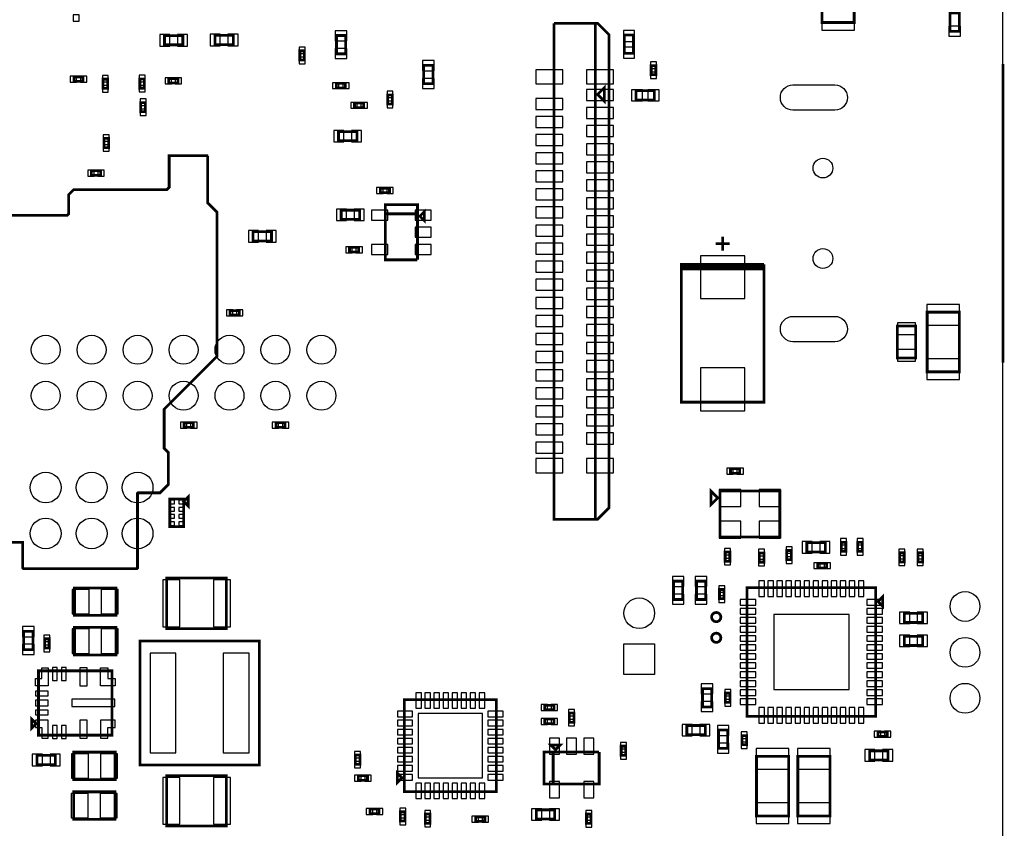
# Model space of a CAD drawing. Extents: x -287 to 3987, y -100 to 6443.
# Tile 5 of 10: x 1107 to 3249, y 1408 to 3168. Entities that reach past the tile are written whole.
import ezdxf

# ---------------------------------------------------------------- set-up
doc = ezdxf.new("R2010")
doc.units = 0
for name, color, linetype in [('BG_OUTLINE', 95, 'CONTINUOUS'), ('PG_ASSEMBLY_BOTTOM', 52, 'CONTINUOUS'), ('PIN_BOTTOM', 1, 'CONTINUOUS')]:
    doc.layers.add(name, color=color, linetype=linetype)

msp = doc.modelspace()

# ---------------------------------------------------------------- linework, layer by layer
at = {"layer": 'BG_OUTLINE'}
msp.add_lwpolyline([(-100, 100), (3246.45, 100), (3246.45, 6009.32), (-100, 6009.32)], close=True, dxfattribs=at)
at = {"layer": 'BG_OUTLINE', "const_width": 6}
msp.add_lwpolyline([(3246.45, 2421.56), (3246.45, 3071.56)], dxfattribs=at)
at = {"layer": 'PG_ASSEMBLY_BOTTOM', "const_width": 6}
for points in [[(2922.67, 3292.04), (2922.67, 3162.04), (2852.67, 3162.04), (2852.67, 3292.04), (2922.67, 3292.04)], [(3151.39, 3182.62), (3151.39, 3142.62), (3131.39, 3142.62), (3131.39, 3182.62), (3151.39, 3182.62)], [(2359.24, 2080.44), (2359.24, 3160.44), (2269.24, 3160.44)], [(2269.24, 3160.44), (2269.24, 2080.44), (2364.24, 2080.44), (2389.24, 2105.44), (2389.24, 3135.44), (2364.24, 3160.44), (2359.24, 3160.44)], [(2359.24, 3160.44), (2359.24, 2080.44)], [(1461.72, 3113.32), (1421.72, 3113.32), (1421.72, 3133.32), (1461.72, 3133.32), (1461.72, 3113.32)], [(1531.6, 3133.92), (1571.6, 3133.92), (1571.6, 3113.92), (1531.6, 3113.92), (1531.6, 3133.92)], [(1816.06, 3133.78), (1816.06, 3093.78), (1796.06, 3093.78), (1796.06, 3133.78), (1816.06, 3133.78)], [(2422.44, 3094.63), (2422.44, 3134.63), (2442.44, 3134.63), (2442.44, 3094.63), (2422.44, 3094.63)], [(1726.33, 3100.3), (1726.33, 3080.3), (1716.33, 3080.3), (1716.33, 3100.3), (1726.33, 3100.3)], [(1985.96, 3028.64), (1985.96, 3068.64), (2005.96, 3068.64), (2005.96, 3028.64), (1985.96, 3028.64)], [(2491.01, 3068.19), (2491.01, 3048.19), (2481.01, 3048.19), (2481.01, 3068.19), (2491.01, 3068.19)], [(1224.63, 3043.66), (1244.63, 3043.66), (1244.63, 3033.66), (1224.63, 3033.66), (1224.63, 3043.66)], [(1451.13, 3030.02), (1431.13, 3030.02), (1431.13, 3040.02), (1451.13, 3040.02), (1451.13, 3030.02)], [(1288.06, 3018.59), (1288.06, 3038.59), (1298.06, 3038.59), (1298.06, 3018.59), (1288.06, 3018.59)], [(1368.06, 3019.04), (1368.06, 3039.04), (1378.06, 3039.04), (1378.06, 3019.04), (1368.06, 3019.04)], [(1795.57, 3029.5), (1815.57, 3029.5), (1815.57, 3019.5), (1795.57, 3019.5), (1795.57, 3029.5)], [(2364.24, 3005.44), (2379.24, 3020.44), (2379.24, 2990.44), (2364.24, 3005.44)], [(1917.54, 3004.4), (1917.54, 2984.4), (1907.54, 2984.4), (1907.54, 3004.4), (1917.54, 3004.4)], [(2447.9, 3013.42), (2487.9, 3013.42), (2487.9, 2993.42), (2447.9, 2993.42), (2447.9, 3013.42)], [(1380.11, 2987.61), (1380.11, 2967.61), (1370.11, 2967.61), (1370.11, 2987.61), (1380.11, 2987.61)], [(1835.37, 2986.63), (1855.37, 2986.63), (1855.37, 2976.63), (1835.37, 2976.63), (1835.37, 2986.63)], [(1800.48, 2924.47), (1840.48, 2924.47), (1840.48, 2904.47), (1800.48, 2904.47), (1800.48, 2924.47)], [(1290.06, 2889.59), (1290.06, 2909.59), (1300.06, 2909.59), (1300.06, 2889.59), (1290.06, 2889.59)], [(1516, 2871), (1516, 2769), (1536, 2749), (1536, 2435), (1421, 2320), (1421, 2235), (1430, 2226), (1430, 2156), (1412, 2138), (1364, 2138), (1363, 2137), (1363, 1974), (1362, 1973), (1115, 1973), (1113, 1975), (1113, 2030), (753, 2030)], [(831, 2742), (1210, 2742), (1213, 2745), (1213, 2787), (1224, 2798), (1427, 2798), (1432, 2803), (1432, 2872), (1515, 2872), (1516, 2871)], [(1282.71, 2829.15), (1262.71, 2829.15), (1262.71, 2839.15), (1282.71, 2839.15), (1282.71, 2829.15)], [(1911.38, 2791.34), (1891.38, 2791.34), (1891.38, 2801.34), (1911.38, 2801.34), (1911.38, 2791.34)], [(1972.38, 2645.34), (1902.38, 2645.34), (1902.38, 2765.34), (1972.38, 2765.34), (1972.38, 2745.34), (1902.38, 2745.34)], [(1846.38, 2733.34), (1806.38, 2733.34), (1806.38, 2753.34), (1846.38, 2753.34), (1846.38, 2733.34)], [(1902.38, 2745.34), (1972.38, 2745.34), (1972.38, 2645.34)], [(1977.38, 2740.34), (1987.38, 2750.34), (1987.38, 2730.34), (1977.38, 2740.34)], [(1654.64, 2686.51), (1614.64, 2686.51), (1614.64, 2706.51), (1654.64, 2706.51), (1654.64, 2686.51)], [(2621.54, 2680.4), (2651.54, 2680.4)], [(2636.54, 2695.4), (2636.54, 2665.4)], [(1824.38, 2672.34), (1844.38, 2672.34), (1844.38, 2662.34), (1824.38, 2662.34), (1824.38, 2672.34)], [(2546.54, 2630.4), (2546.54, 2625.4), (2726.54, 2625.4), (2726.54, 2630.4), (2546.54, 2630.4), (2546.54, 2635.4), (2726.54, 2635.4)], [(2726.54, 2635.4), (2726.54, 2335.4), (2546.54, 2335.4), (2546.54, 2630.4)], [(1584.46, 2524.84), (1564.46, 2524.84), (1564.46, 2534.84), (1584.46, 2534.84), (1584.46, 2524.84)], [(3151.54, 2531.4), (3151.54, 2401.4), (3081.54, 2401.4), (3081.54, 2531.4), (3151.54, 2531.4)], [(3056.54, 2501.4), (3056.54, 2431.4), (3016.54, 2431.4), (3016.54, 2501.4), (3056.54, 2501.4)], [(1484.52, 2280.47), (1464.52, 2280.47), (1464.52, 2290.47), (1484.52, 2290.47), (1484.52, 2280.47)], [(1664.28, 2290.47), (1684.28, 2290.47), (1684.28, 2280.47), (1664.28, 2280.47), (1664.28, 2290.47)], [(2673.64, 2180.32), (2653.64, 2180.32), (2653.64, 2190.32), (2673.64, 2190.32), (2673.64, 2180.32)], [(2610.93, 2111.99), (2610.93, 2141.99), (2625.93, 2126.99), (2610.93, 2111.99)], [(2630.93, 2141.99), (2760.93, 2141.99), (2760.93, 2041.99), (2630.93, 2041.99), (2630.93, 2141.99)], [(1433.38, 2124.34), (1433.38, 2064.34), (1463.38, 2064.34), (1463.38, 2124.34), (1433.38, 2124.34)], [(1473.38, 2129.34), (1473.38, 2109.34), (1463.38, 2119.34), (1473.38, 2129.34)], [(2785.98, 2012.4), (2785.98, 1992.4), (2775.98, 1992.4), (2775.98, 2012.4), (2785.98, 2012.4)], [(2859.78, 2009.4), (2819.78, 2009.4), (2819.78, 2029.4), (2859.78, 2029.4), (2859.78, 2009.4)], [(2904.54, 2030.4), (2904.54, 2010.4), (2894.54, 2010.4), (2894.54, 2030.4), (2904.54, 2030.4)], [(2940.54, 2030.4), (2940.54, 2010.4), (2930.54, 2010.4), (2930.54, 2030.4), (2940.54, 2030.4)], [(2652.04, 2008.92), (2652.04, 1988.92), (2642.04, 1988.92), (2642.04, 2008.92), (2652.04, 2008.92)], [(2716.27, 1986.95), (2716.27, 2006.95), (2726.27, 2006.95), (2726.27, 1986.95), (2716.27, 1986.95)], [(3031.54, 2007.4), (3031.54, 1987.4), (3021.54, 1987.4), (3021.54, 2007.4), (3031.54, 2007.4)], [(3071.54, 2007.4), (3071.54, 1987.4), (3061.54, 1987.4), (3061.54, 2007.4), (3071.54, 2007.4)], [(2863.05, 1974.4), (2843.05, 1974.4), (2843.05, 1984.4), (2863.05, 1984.4), (2863.05, 1974.4)], [(1556.54, 1952.4), (1426.54, 1952.4), (1426.54, 1842.4), (1556.54, 1842.4), (1556.54, 1952.4)], [(1226, 1931), (1316, 1931), (1316, 1871), (1226, 1871), (1226, 1931)], [(2529.54, 1905.67), (2529.54, 1945.67), (2549.54, 1945.67), (2549.54, 1905.67), (2529.54, 1905.67)], [(2579.54, 1905.67), (2579.54, 1945.67), (2599.54, 1945.67), (2599.54, 1905.67), (2579.54, 1905.67)], [(2629.54, 1907.4), (2629.54, 1927.4), (2639.54, 1927.4), (2639.54, 1907.4), (2629.54, 1907.4)], [(2969.54, 1651.4), (2689.54, 1651.4), (2689.54, 1931.4), (2969.54, 1931.4), (2969.54, 1651.4)], [(2984.54, 1911.4), (2984.54, 1891.4), (2974.54, 1901.4), (2984.54, 1911.4)], [(3071.84, 1855.62), (3031.84, 1855.62), (3031.84, 1875.62), (3071.84, 1875.62), (3071.84, 1855.62)], [(1226, 1845), (1316, 1845), (1316, 1785), (1226, 1785), (1226, 1845)], [(1115.54, 1796.4), (1115.54, 1836.4), (1135.54, 1836.4), (1135.54, 1796.4), (1115.54, 1796.4)], [(1170.9, 1820), (1170.9, 1800), (1160.9, 1800), (1160.9, 1820), (1170.9, 1820)], [(3071.84, 1805.62), (3031.84, 1805.62), (3031.84, 1825.62), (3071.84, 1825.62), (3071.84, 1805.62)], [(1368.24, 1815.4), (1628.24, 1815.4), (1628.24, 1545.4), (1368.24, 1545.4), (1368.24, 1815.4)], [(1147.54, 1610.4), (1307.54, 1610.4), (1307.54, 1750.4), (1147.54, 1750.4), (1147.54, 1610.4)], [(2592.54, 1671.8), (2592.54, 1711.8), (2612.54, 1711.8), (2612.54, 1671.8), (2592.54, 1671.8)], [(2642.54, 1681.8), (2642.54, 1701.8), (2652.54, 1701.8), (2652.54, 1681.8), (2642.54, 1681.8)], [(1943.75, 1687.46), (2143.75, 1687.46), (2143.75, 1487.46), (1943.75, 1487.46), (1943.75, 1687.46)], [(2269.31, 1665.4), (2249.31, 1665.4), (2249.31, 1675.4), (2269.31, 1675.4), (2269.31, 1665.4)], [(1142.54, 1635.4), (1132.54, 1625.4), (1132.54, 1645.4), (1142.54, 1635.4)], [(2302.73, 1638.48), (2302.73, 1658.48), (2312.73, 1658.48), (2312.73, 1638.48), (2302.73, 1638.48)], [(2249.31, 1645.4), (2269.31, 1645.4), (2269.31, 1635.4), (2249.31, 1635.4), (2249.31, 1645.4)], [(2598.54, 1611.4), (2558.54, 1611.4), (2558.54, 1631.4), (2598.54, 1631.4), (2598.54, 1611.4)], [(2647.54, 1621.4), (2647.54, 1581.4), (2627.54, 1581.4), (2627.54, 1621.4), (2647.54, 1621.4)], [(2688.54, 1609.4), (2688.54, 1589.4), (2678.54, 1589.4), (2678.54, 1609.4), (2688.54, 1609.4)], [(2994.54, 1607.4), (2974.54, 1607.4), (2974.54, 1617.4), (2994.54, 1617.4), (2994.54, 1607.4)], [(2272.73, 1578.94), (2262.73, 1588.94), (2282.73, 1588.94), (2272.73, 1578.94)], [(2415.54, 1566.4), (2415.54, 1586.4), (2425.54, 1586.4), (2425.54, 1566.4), (2415.54, 1566.4)], [(1184.38, 1546.34), (1144.38, 1546.34), (1144.38, 1566.34), (1184.38, 1566.34), (1184.38, 1546.34)], [(1224.54, 1573.4), (1314.54, 1573.4), (1314.54, 1513.4), (1224.54, 1513.4), (1224.54, 1573.4)], [(1847.14, 1567.03), (1847.14, 1547.03), (1837.14, 1547.03), (1837.14, 1567.03), (1847.14, 1567.03)], [(2367.73, 1573.94), (2367.73, 1503.94), (2247.73, 1503.94), (2247.73, 1573.94), (2267.73, 1573.94), (2267.73, 1503.94)], [(2267.73, 1503.94), (2267.73, 1573.94), (2367.73, 1573.94)], [(2780.17, 1564.5), (2780.17, 1434.5), (2710.17, 1434.5), (2710.17, 1564.5), (2780.17, 1564.5)], [(2870.17, 1564.5), (2870.17, 1434.5), (2800.17, 1434.5), (2800.17, 1564.5), (2870.17, 1564.5)], [(2996.27, 1556.26), (2956.27, 1556.26), (2956.27, 1576.26), (2996.27, 1576.26), (2996.27, 1556.26)], [(1556.54, 1522.4), (1426.54, 1522.4), (1426.54, 1412.4), (1556.54, 1412.4), (1556.54, 1522.4)], [(1863.56, 1511.91), (1843.56, 1511.91), (1843.56, 1521.91), (1863.56, 1521.91), (1863.56, 1511.91)], [(1938.75, 1517.46), (1928.75, 1507.46), (1928.75, 1527.46), (1938.75, 1517.46)], [(1224, 1487), (1314, 1487), (1314, 1427), (1224, 1427), (1224, 1487)], [(1868.88, 1449.46), (1888.88, 1449.46), (1888.88, 1439.46), (1868.88, 1439.46), (1868.88, 1449.46)], [(1945.17, 1443.44), (1945.17, 1423.44), (1935.17, 1423.44), (1935.17, 1443.44), (1945.17, 1443.44)], [(1989.54, 1418.44), (1989.54, 1438.44), (1999.54, 1438.44), (1999.54, 1418.44), (1989.54, 1418.44)], [(2271.04, 1427.69), (2231.04, 1427.69), (2231.04, 1447.69), (2271.04, 1447.69), (2271.04, 1427.69)], [(2340.13, 1418.4), (2340.13, 1438.4), (2350.13, 1438.4), (2350.13, 1418.4), (2340.13, 1418.4)], [(2118.98, 1422.46), (2098.98, 1422.46), (2098.98, 1432.46), (2118.98, 1432.46), (2118.98, 1422.46)]]:
    msp.add_lwpolyline(points, dxfattribs=at)
for points in [[(2632.54, 1867.4, 1), (2612.54, 1867.4, 1), (2632.54, 1867.4)], [(2632.54, 1822.4, 1), (2612.54, 1822.4, 1), (2632.54, 1822.4)]]:
    msp.add_lwpolyline(points, format="xyb", dxfattribs=at)
at = {"layer": 'PIN_BOTTOM'}
for points in [[(1223.03, 3164.62), (1236.03, 3164.62), (1236.03, 3178.62), (1223.03, 3178.62)], [(2923.17, 3190.48), (2852.17, 3190.48), (2852.17, 3145.48), (2923.17, 3145.48)], [(3153.89, 3154.33), (3128.89, 3154.33), (3128.89, 3132.33), (3153.89, 3132.33)], [(1433.43, 3110.82), (1433.43, 3135.82), (1411.43, 3135.82), (1411.43, 3110.82)], [(1472.01, 3110.82), (1472.01, 3135.82), (1450.01, 3135.82), (1450.01, 3110.82)], [(1521.31, 3136.42), (1521.31, 3111.42), (1543.31, 3111.42), (1543.31, 3136.42)], [(1559.89, 3136.42), (1559.89, 3111.42), (1581.89, 3111.42), (1581.89, 3136.42)], [(1818.56, 3144.07), (1793.56, 3144.07), (1793.56, 3122.07), (1818.56, 3122.07)], [(2420.44, 3120.74), (2444.44, 3120.74), (2444.44, 3144.74), (2420.44, 3144.74)], [(1727.83, 3108.32), (1714.83, 3108.32), (1714.83, 3094.32), (1727.83, 3094.32)], [(2420.44, 3084.52), (2444.44, 3084.52), (2444.44, 3108.52), (2420.44, 3108.52)], [(1727.83, 3086.28), (1714.83, 3086.28), (1714.83, 3072.28), (1727.83, 3072.28)], [(1818.56, 3105.49), (1793.56, 3105.49), (1793.56, 3083.49), (1818.56, 3083.49)], [(1983.46, 3056.93), (2008.46, 3056.93), (2008.46, 3078.93), (1983.46, 3078.93)], [(2492.51, 3076.21), (2479.51, 3076.21), (2479.51, 3062.21), (2492.51, 3062.21)], [(1216.61, 3045.16), (1216.61, 3032.16), (1230.61, 3032.16), (1230.61, 3045.16)], [(1238.65, 3045.16), (1238.65, 3032.16), (1252.65, 3032.16), (1252.65, 3045.16)], [(1286.56, 3032.61), (1299.56, 3032.61), (1299.56, 3046.61), (1286.56, 3046.61)], [(1366.56, 3033.06), (1379.56, 3033.06), (1379.56, 3047.06), (1366.56, 3047.06)], [(2288.62, 3059.17), (2229.62, 3059.17), (2229.62, 3028.17), (2288.62, 3028.17)], [(2398.86, 3059.17), (2339.86, 3059.17), (2339.86, 3028.17), (2398.86, 3028.17)], [(2492.51, 3054.17), (2479.51, 3054.17), (2479.51, 3040.17), (2492.51, 3040.17)], [(1286.56, 3010.57), (1299.56, 3010.57), (1299.56, 3024.57), (1286.56, 3024.57)], [(1366.56, 3011.02), (1379.56, 3011.02), (1379.56, 3025.02), (1366.56, 3025.02)], [(1437.11, 3028.52), (1437.11, 3041.52), (1423.11, 3041.52), (1423.11, 3028.52)], [(1459.15, 3028.52), (1459.15, 3041.52), (1445.15, 3041.52), (1445.15, 3028.52)], [(1787.55, 3031), (1787.55, 3018), (1801.55, 3018), (1801.55, 3031)], [(1809.59, 3031), (1809.59, 3018), (1823.59, 3018), (1823.59, 3031)], [(1983.46, 3018.35), (2008.46, 3018.35), (2008.46, 3040.35), (1983.46, 3040.35)], [(1919.04, 3012.42), (1906.04, 3012.42), (1906.04, 2998.42), (1919.04, 2998.42)], [(2398.86, 3016.3), (2339.86, 3016.3), (2339.86, 2992.3), (2398.86, 2992.3)], [(2437.79, 3015.42), (2437.79, 2991.42), (2461.79, 2991.42), (2461.79, 3015.42)], [(2474.01, 3015.42), (2474.01, 2991.42), (2498.01, 2991.42), (2498.01, 3015.42)], [(1381.61, 2995.63), (1368.61, 2995.63), (1368.61, 2981.63), (1381.61, 2981.63)], [(1827.35, 2988.13), (1827.35, 2975.13), (1841.35, 2975.13), (1841.35, 2988.13)], [(1849.39, 2988.13), (1849.39, 2975.13), (1863.39, 2975.13), (1863.39, 2988.13)], [(1919.04, 2990.38), (1906.04, 2990.38), (1906.04, 2976.38), (1919.04, 2976.38)], [(2288.62, 2996.61), (2229.62, 2996.61), (2229.62, 2972.61), (2288.62, 2972.61)], [(1381.61, 2973.59), (1368.61, 2973.59), (1368.61, 2959.59), (1381.61, 2959.59)], [(2288.62, 2957.24), (2229.62, 2957.24), (2229.62, 2933.24), (2288.62, 2933.24)], [(2398.86, 2976.93), (2339.86, 2976.93), (2339.86, 2952.93), (2398.86, 2952.93)], [(2398.86, 2937.56), (2339.86, 2937.56), (2339.86, 2913.56), (2398.86, 2913.56)], [(1288.56, 2903.61), (1301.56, 2903.61), (1301.56, 2917.61), (1288.56, 2917.61)], [(1790.19, 2926.97), (1790.19, 2901.97), (1812.19, 2901.97), (1812.19, 2926.97)], [(1828.77, 2926.97), (1828.77, 2901.97), (1850.77, 2901.97), (1850.77, 2926.97)], [(2288.62, 2917.87), (2229.62, 2917.87), (2229.62, 2893.87), (2288.62, 2893.87)], [(1288.56, 2881.57), (1301.56, 2881.57), (1301.56, 2895.57), (1288.56, 2895.57)], [(2398.86, 2898.19), (2339.86, 2898.19), (2339.86, 2874.19), (2398.86, 2874.19)], [(2288.62, 2878.5), (2229.62, 2878.5), (2229.62, 2854.5), (2288.62, 2854.5)], [(2398.86, 2858.82), (2339.86, 2858.82), (2339.86, 2834.82), (2398.86, 2834.82)], [(1268.69, 2827.65), (1268.69, 2840.65), (1254.69, 2840.65), (1254.69, 2827.65)], [(1290.73, 2827.65), (1290.73, 2840.65), (1276.73, 2840.65), (1276.73, 2827.65)], [(2288.62, 2839.13), (2229.62, 2839.13), (2229.62, 2815.13), (2288.62, 2815.13)], [(2398.86, 2819.45), (2339.86, 2819.45), (2339.86, 2795.45), (2398.86, 2795.45)], [(1897.36, 2789.84), (1897.36, 2802.84), (1883.36, 2802.84), (1883.36, 2789.84)], [(1919.4, 2789.84), (1919.4, 2802.84), (1905.4, 2802.84), (1905.4, 2789.84)], [(2288.62, 2799.76), (2229.62, 2799.76), (2229.62, 2775.76), (2288.62, 2775.76)], [(2398.86, 2780.08), (2339.86, 2780.08), (2339.86, 2756.08), (2398.86, 2756.08)], [(1818.09, 2730.84), (1818.09, 2755.84), (1796.09, 2755.84), (1796.09, 2730.84)], [(1856.67, 2730.84), (1856.67, 2755.84), (1834.67, 2755.84), (1834.67, 2730.84)], [(1907.64, 2731.74), (1907.64, 2753.74), (1872.64, 2753.74), (1872.64, 2731.74)], [(2002.12, 2731.74), (2002.12, 2753.74), (1967.12, 2753.74), (1967.12, 2731.74)], [(2288.62, 2760.39), (2229.62, 2760.39), (2229.62, 2736.39), (2288.62, 2736.39)], [(2398.86, 2740.71), (2339.86, 2740.71), (2339.86, 2716.71), (2398.86, 2716.71)], [(1626.35, 2684.01), (1626.35, 2709.01), (1604.35, 2709.01), (1604.35, 2684.01)], [(1664.93, 2684.01), (1664.93, 2709.01), (1642.93, 2709.01), (1642.93, 2684.01)], [(2002.12, 2694.34), (2002.12, 2716.34), (1967.12, 2716.34), (1967.12, 2694.34)], [(2288.62, 2721.02), (2229.62, 2721.02), (2229.62, 2697.02), (2288.62, 2697.02)], [(2398.86, 2701.34), (2339.86, 2701.34), (2339.86, 2677.34), (2398.86, 2677.34)], [(1907.64, 2656.94), (1907.64, 2678.94), (1872.64, 2678.94), (1872.64, 2656.94)], [(2002.12, 2656.94), (2002.12, 2678.94), (1967.12, 2678.94), (1967.12, 2656.94)], [(2288.62, 2681.65), (2229.62, 2681.65), (2229.62, 2657.65), (2288.62, 2657.65)], [(1816.36, 2673.84), (1816.36, 2660.84), (1830.36, 2660.84), (1830.36, 2673.84)], [(1838.4, 2673.84), (1838.4, 2660.84), (1852.4, 2660.84), (1852.4, 2673.84)], [(2398.86, 2661.97), (2339.86, 2661.97), (2339.86, 2637.97), (2398.86, 2637.97)], [(2288.62, 2642.28), (2229.62, 2642.28), (2229.62, 2618.28), (2288.62, 2618.28)], [(2684.54, 2653.95), (2588.54, 2653.95), (2588.54, 2560.95), (2684.54, 2560.95)], [(2398.86, 2622.6), (2339.86, 2622.6), (2339.86, 2598.6), (2398.86, 2598.6)], [(2288.62, 2602.91), (2229.62, 2602.91), (2229.62, 2578.91), (2288.62, 2578.91)], [(2398.86, 2583.23), (2339.86, 2583.23), (2339.86, 2559.23), (2398.86, 2559.23)], [(2288.62, 2563.54), (2229.62, 2563.54), (2229.62, 2539.54), (2288.62, 2539.54)], [(1570.44, 2523.34), (1570.44, 2536.34), (1556.44, 2536.34), (1556.44, 2523.34)], [(1592.48, 2523.34), (1592.48, 2536.34), (1578.48, 2536.34), (1578.48, 2523.34)], [(2398.86, 2543.86), (2339.86, 2543.86), (2339.86, 2519.86), (2398.86, 2519.86)], [(3152.04, 2547.96), (3081.04, 2547.96), (3081.04, 2502.96), (3152.04, 2502.96)], [(2288.62, 2524.17), (2229.62, 2524.17), (2229.62, 2500.17), (2288.62, 2500.17)], [(3056.04, 2508.03), (3017.04, 2508.03), (3017.04, 2483.03), (3056.04, 2483.03)], [(2398.86, 2504.49), (2339.86, 2504.49), (2339.86, 2480.49), (2398.86, 2480.49)], [(2288.62, 2484.8), (2229.62, 2484.8), (2229.62, 2460.8), (2288.62, 2460.8)], [(2398.86, 2465.12), (2339.86, 2465.12), (2339.86, 2441.12), (2398.86, 2441.12)], [(2288.62, 2445.43), (2229.62, 2445.43), (2229.62, 2421.43), (2288.62, 2421.43)], [(3056.04, 2449.77), (3017.04, 2449.77), (3017.04, 2424.77), (3056.04, 2424.77)], [(2398.86, 2425.75), (2339.86, 2425.75), (2339.86, 2401.75), (2398.86, 2401.75)], [(3152.04, 2429.84), (3081.04, 2429.84), (3081.04, 2384.84), (3152.04, 2384.84)], [(2288.62, 2406.06), (2229.62, 2406.06), (2229.62, 2382.06), (2288.62, 2382.06)], [(2684.54, 2409.85), (2588.54, 2409.85), (2588.54, 2316.85), (2684.54, 2316.85)], [(2398.86, 2386.38), (2339.86, 2386.38), (2339.86, 2362.38), (2398.86, 2362.38)], [(2288.62, 2366.69), (2229.62, 2366.69), (2229.62, 2342.69), (2288.62, 2342.69)], [(2398.86, 2347.01), (2339.86, 2347.01), (2339.86, 2323.01), (2398.86, 2323.01)], [(2288.62, 2327.32), (2229.62, 2327.32), (2229.62, 2303.32), (2288.62, 2303.32)], [(2398.86, 2307.64), (2339.86, 2307.64), (2339.86, 2283.64), (2398.86, 2283.64)], [(1470.5, 2278.97), (1470.5, 2291.97), (1456.5, 2291.97), (1456.5, 2278.97)], [(1492.54, 2278.97), (1492.54, 2291.97), (1478.54, 2291.97), (1478.54, 2278.97)], [(1656.26, 2291.97), (1656.26, 2278.97), (1670.26, 2278.97), (1670.26, 2291.97)], [(1678.3, 2291.97), (1678.3, 2278.97), (1692.3, 2278.97), (1692.3, 2291.97)], [(2288.62, 2287.95), (2229.62, 2287.95), (2229.62, 2263.95), (2288.62, 2263.95)], [(2398.86, 2268.27), (2339.86, 2268.27), (2339.86, 2244.27), (2398.86, 2244.27)], [(2288.62, 2248.58), (2229.62, 2248.58), (2229.62, 2224.58), (2288.62, 2224.58)], [(2288.62, 2212.71), (2229.62, 2212.71), (2229.62, 2181.71), (2288.62, 2181.71)], [(2398.86, 2212.71), (2339.86, 2212.71), (2339.86, 2181.71), (2398.86, 2181.71)], [(2659.62, 2178.82), (2659.62, 2191.82), (2645.62, 2191.82), (2645.62, 2178.82)], [(2681.66, 2178.82), (2681.66, 2191.82), (2667.66, 2191.82), (2667.66, 2178.82)], [(2629.12, 2144.94), (2629.12, 2107.94), (2676.12, 2107.94), (2676.12, 2144.94)], [(2715.74, 2144.94), (2715.74, 2107.94), (2762.74, 2107.94), (2762.74, 2144.94)], [(1443.55, 2121.96), (1431.55, 2121.96), (1431.55, 2113.96), (1443.55, 2113.96)], [(1465.21, 2121.96), (1453.21, 2121.96), (1453.21, 2113.96), (1465.21, 2113.96)], [(1443.55, 2106.21), (1431.55, 2106.21), (1431.55, 2098.21), (1443.55, 2098.21)], [(1465.21, 2106.21), (1453.21, 2106.21), (1453.21, 2098.21), (1465.21, 2098.21)], [(1443.55, 2090.47), (1431.55, 2090.47), (1431.55, 2082.47), (1443.55, 2082.47)], [(1465.21, 2090.47), (1453.21, 2090.47), (1453.21, 2082.47), (1465.21, 2082.47)], [(1443.55, 2074.72), (1431.55, 2074.72), (1431.55, 2066.72), (1443.55, 2066.72)], [(1465.21, 2074.72), (1453.21, 2074.72), (1453.21, 2066.72), (1465.21, 2066.72)], [(2629.12, 2076.04), (2629.12, 2039.04), (2676.12, 2039.04), (2676.12, 2076.04)], [(2715.74, 2076.04), (2715.74, 2039.04), (2762.74, 2039.04), (2762.74, 2076.04)], [(2906.04, 2038.42), (2893.04, 2038.42), (2893.04, 2024.42), (2906.04, 2024.42)], [(2942.04, 2038.42), (2929.04, 2038.42), (2929.04, 2024.42), (2942.04, 2024.42)], [(2653.54, 2016.94), (2640.54, 2016.94), (2640.54, 2002.94), (2653.54, 2002.94)], [(2714.77, 2000.97), (2727.77, 2000.97), (2727.77, 2014.97), (2714.77, 2014.97)], [(2787.48, 2020.42), (2774.48, 2020.42), (2774.48, 2006.42), (2787.48, 2006.42)], [(2831.49, 2006.9), (2831.49, 2031.9), (2809.49, 2031.9), (2809.49, 2006.9)], [(2870.07, 2006.9), (2870.07, 2031.9), (2848.07, 2031.9), (2848.07, 2006.9)], [(2906.04, 2016.38), (2893.04, 2016.38), (2893.04, 2002.38), (2906.04, 2002.38)], [(2942.04, 2016.38), (2929.04, 2016.38), (2929.04, 2002.38), (2942.04, 2002.38)], [(3033.04, 2015.42), (3020.04, 2015.42), (3020.04, 2001.42), (3033.04, 2001.42)], [(3073.04, 2015.42), (3060.04, 2015.42), (3060.04, 2001.42), (3073.04, 2001.42)], [(2653.54, 1994.9), (2640.54, 1994.9), (2640.54, 1980.9), (2653.54, 1980.9)], [(2714.77, 1978.93), (2727.77, 1978.93), (2727.77, 1992.93), (2714.77, 1992.93)], [(2787.48, 1998.38), (2774.48, 1998.38), (2774.48, 1984.38), (2787.48, 1984.38)], [(3033.04, 1993.38), (3020.04, 1993.38), (3020.04, 1979.38), (3033.04, 1979.38)], [(3073.04, 1993.38), (3060.04, 1993.38), (3060.04, 1979.38), (3073.04, 1979.38)], [(2849.03, 1972.9), (2849.03, 1985.9), (2835.03, 1985.9), (2835.03, 1972.9)], [(2871.07, 1972.9), (2871.07, 1985.9), (2857.07, 1985.9), (2857.07, 1972.9)], [(2527.04, 1933.96), (2552.04, 1933.96), (2552.04, 1955.96), (2527.04, 1955.96)], [(2577.04, 1933.96), (2602.04, 1933.96), (2602.04, 1955.96), (2577.04, 1955.96)], [(1454.92, 1846.4), (1454.92, 1948.4), (1417.92, 1948.4), (1417.92, 1846.4)], [(1565.16, 1846.4), (1565.16, 1948.4), (1528.16, 1948.4), (1528.16, 1846.4)], [(2628.04, 1921.42), (2641.04, 1921.42), (2641.04, 1935.42), (2628.04, 1935.42)], [(2715.27, 1912.2), (2727.27, 1912.2), (2727.27, 1946.2), (2715.27, 1946.2)], [(2734.96, 1912.2), (2746.96, 1912.2), (2746.96, 1946.2), (2734.96, 1946.2)], [(2754.64, 1912.2), (2766.64, 1912.2), (2766.64, 1946.2), (2754.64, 1946.2)], [(2774.33, 1912.2), (2786.33, 1912.2), (2786.33, 1946.2), (2774.33, 1946.2)], [(2794.01, 1912.2), (2806.01, 1912.2), (2806.01, 1946.2), (2794.01, 1946.2)], [(2813.7, 1912.2), (2825.7, 1912.2), (2825.7, 1946.2), (2813.7, 1946.2)], [(2833.38, 1912.2), (2845.38, 1912.2), (2845.38, 1946.2), (2833.38, 1946.2)], [(2853.07, 1912.2), (2865.07, 1912.2), (2865.07, 1946.2), (2853.07, 1946.2)], [(2872.75, 1912.2), (2884.75, 1912.2), (2884.75, 1946.2), (2872.75, 1946.2)], [(2892.44, 1912.2), (2904.44, 1912.2), (2904.44, 1946.2), (2892.44, 1946.2)], [(2912.12, 1912.2), (2924.12, 1912.2), (2924.12, 1946.2), (2912.12, 1946.2)], [(2931.81, 1912.2), (2943.81, 1912.2), (2943.81, 1946.2), (2931.81, 1946.2)], [(1221, 1927.5), (1221, 1874.5), (1258, 1874.5), (1258, 1927.5)], [(1284, 1927.5), (1284, 1874.5), (1321, 1874.5), (1321, 1927.5)], [(2527.04, 1895.38), (2552.04, 1895.38), (2552.04, 1917.38), (2527.04, 1917.38)], [(2577.04, 1895.38), (2602.04, 1895.38), (2602.04, 1917.38), (2577.04, 1917.38)], [(2628.04, 1899.38), (2641.04, 1899.38), (2641.04, 1913.38), (2628.04, 1913.38)], [(2708.74, 1893.67), (2708.74, 1905.67), (2674.74, 1905.67), (2674.74, 1893.67)], [(2708.74, 1873.98), (2708.74, 1885.98), (2674.74, 1885.98), (2674.74, 1873.98)], [(2984.34, 1893.67), (2984.34, 1905.67), (2950.34, 1905.67), (2950.34, 1893.67)], [(2984.34, 1873.98), (2984.34, 1885.98), (2950.34, 1885.98), (2950.34, 1873.98)], [(2708.74, 1854.3), (2708.74, 1866.3), (2674.74, 1866.3), (2674.74, 1854.3)], [(2911.54, 1709.4), (2911.54, 1873.4), (2747.54, 1873.4), (2747.54, 1709.4)], [(2984.34, 1854.3), (2984.34, 1866.3), (2950.34, 1866.3), (2950.34, 1854.3)], [(3043.55, 1853.12), (3043.55, 1878.12), (3021.55, 1878.12), (3021.55, 1853.12)], [(3082.13, 1853.12), (3082.13, 1878.12), (3060.13, 1878.12), (3060.13, 1853.12)], [(1113.04, 1824.69), (1138.04, 1824.69), (1138.04, 1846.69), (1113.04, 1846.69)], [(2708.74, 1834.61), (2708.74, 1846.61), (2674.74, 1846.61), (2674.74, 1834.61)], [(2984.34, 1834.61), (2984.34, 1846.61), (2950.34, 1846.61), (2950.34, 1834.61)], [(1172.4, 1828.02), (1159.4, 1828.02), (1159.4, 1814.02), (1172.4, 1814.02)], [(1221, 1841.5), (1221, 1788.5), (1258, 1788.5), (1258, 1841.5)], [(1284, 1841.5), (1284, 1788.5), (1321, 1788.5), (1321, 1841.5)], [(2708.74, 1814.93), (2708.74, 1826.93), (2674.74, 1826.93), (2674.74, 1814.93)], [(2984.34, 1814.93), (2984.34, 1826.93), (2950.34, 1826.93), (2950.34, 1814.93)], [(3043.55, 1803.12), (3043.55, 1828.12), (3021.55, 1828.12), (3021.55, 1803.12)], [(3082.13, 1803.12), (3082.13, 1828.12), (3060.13, 1828.12), (3060.13, 1803.12)], [(1113.04, 1786.11), (1138.04, 1786.11), (1138.04, 1808.11), (1113.04, 1808.11)], [(1172.4, 1805.98), (1159.4, 1805.98), (1159.4, 1791.98), (1172.4, 1791.98)], [(2421.47, 1809.32), (2488.47, 1809.32), (2488.47, 1742.32), (2421.47, 1742.32)], [(2708.74, 1795.24), (2708.74, 1807.24), (2674.74, 1807.24), (2674.74, 1795.24)], [(2984.34, 1795.24), (2984.34, 1807.24), (2950.34, 1807.24), (2950.34, 1795.24)], [(1390.71, 1788.9), (1390.71, 1571.9), (1446.71, 1571.9), (1446.71, 1788.9)], [(1549.77, 1788.9), (1549.77, 1571.9), (1605.77, 1571.9), (1605.77, 1788.9)], [(2708.74, 1775.56), (2708.74, 1787.56), (2674.74, 1787.56), (2674.74, 1775.56)], [(2984.34, 1775.56), (2984.34, 1787.56), (2950.34, 1787.56), (2950.34, 1775.56)], [(1154.71, 1757.18), (1168.49, 1757.18), (1168.49, 1717.81), (1140.93, 1717.81), (1140.93, 1733.55), (1154.71, 1733.55)], [(1188.25, 1757.39), (1178.25, 1757.39), (1178.25, 1729.39), (1188.25, 1729.39)], [(1207.93, 1757.39), (1197.93, 1757.39), (1197.93, 1729.39), (1207.93, 1729.39)], [(1282.66, 1757.18), (1298.4, 1757.18), (1298.4, 1733.55), (1314.15, 1733.55), (1314.15, 1717.81), (1282.66, 1717.81)], [(2708.74, 1755.87), (2708.74, 1767.87), (2674.74, 1767.87), (2674.74, 1755.87)], [(2984.34, 1755.87), (2984.34, 1767.87), (2950.34, 1767.87), (2950.34, 1755.87)], [(1237.26, 1756.99), (1237.26, 1717.99), (1253.26, 1717.99), (1253.26, 1756.99)], [(2708.74, 1736.19), (2708.74, 1748.19), (2674.74, 1748.19), (2674.74, 1736.19)], [(2984.34, 1736.19), (2984.34, 1748.19), (2950.34, 1748.19), (2950.34, 1736.19)], [(2590.04, 1700.09), (2615.04, 1700.09), (2615.04, 1722.09), (2590.04, 1722.09)], [(2708.74, 1716.5), (2708.74, 1728.5), (2674.74, 1728.5), (2674.74, 1716.5)], [(2984.34, 1716.5), (2984.34, 1728.5), (2950.34, 1728.5), (2950.34, 1716.5)], [(1140.71, 1706.07), (1140.71, 1696.07), (1168.71, 1696.07), (1168.71, 1706.07)], [(1980.85, 1702.38), (1968.85, 1702.38), (1968.85, 1669.38), (1980.85, 1669.38)], [(2000.54, 1702.38), (1988.54, 1702.38), (1988.54, 1669.38), (2000.54, 1669.38)], [(2020.22, 1702.38), (2008.22, 1702.38), (2008.22, 1669.38), (2020.22, 1669.38)], [(2039.91, 1702.38), (2027.91, 1702.38), (2027.91, 1669.38), (2039.91, 1669.38)], [(2059.59, 1702.38), (2047.59, 1702.38), (2047.59, 1669.38), (2059.59, 1669.38)], [(2079.28, 1702.38), (2067.28, 1702.38), (2067.28, 1669.38), (2079.28, 1669.38)], [(2098.96, 1702.38), (2086.96, 1702.38), (2086.96, 1669.38), (2098.96, 1669.38)], [(2118.65, 1702.38), (2106.65, 1702.38), (2106.65, 1669.38), (2118.65, 1669.38)], [(2641.04, 1695.82), (2654.04, 1695.82), (2654.04, 1709.82), (2641.04, 1709.82)], [(2708.74, 1696.82), (2708.74, 1708.82), (2674.74, 1708.82), (2674.74, 1696.82)], [(2984.34, 1696.82), (2984.34, 1708.82), (2950.34, 1708.82), (2950.34, 1696.82)], [(1140.71, 1686.4), (1140.71, 1674.4), (1168.71, 1674.4), (1168.71, 1686.4)], [(1219.91, 1688.4), (1219.91, 1672.4), (1313.91, 1672.4), (1313.91, 1688.4)], [(2255.29, 1663.9), (2255.29, 1676.9), (2241.29, 1676.9), (2241.29, 1663.9)], [(2277.33, 1663.9), (2277.33, 1676.9), (2263.33, 1676.9), (2263.33, 1663.9)], [(2590.04, 1661.51), (2615.04, 1661.51), (2615.04, 1683.51), (2590.04, 1683.51)], [(2641.04, 1673.78), (2654.04, 1673.78), (2654.04, 1687.78), (2641.04, 1687.78)], [(2708.74, 1677.13), (2708.74, 1689.13), (2674.74, 1689.13), (2674.74, 1677.13)], [(2984.34, 1677.13), (2984.34, 1689.13), (2950.34, 1689.13), (2950.34, 1677.13)], [(1140.71, 1664.73), (1140.71, 1654.73), (1168.71, 1654.73), (1168.71, 1664.73)], [(1928.83, 1662.36), (1928.83, 1650.36), (1961.83, 1650.36), (1961.83, 1662.36)], [(1973.75, 1657.46), (1973.75, 1517.46), (2113.75, 1517.46), (2113.75, 1657.46)], [(2125.67, 1662.36), (2125.67, 1650.36), (2158.67, 1650.36), (2158.67, 1662.36)], [(2301.23, 1652.5), (2314.23, 1652.5), (2314.23, 1666.5), (2301.23, 1666.5)], [(2715.27, 1636.6), (2727.27, 1636.6), (2727.27, 1670.6), (2715.27, 1670.6)], [(2734.96, 1636.6), (2746.96, 1636.6), (2746.96, 1670.6), (2734.96, 1670.6)], [(2754.64, 1636.6), (2766.64, 1636.6), (2766.64, 1670.6), (2754.64, 1670.6)], [(2774.33, 1636.6), (2786.33, 1636.6), (2786.33, 1670.6), (2774.33, 1670.6)], [(2794.01, 1636.6), (2806.01, 1636.6), (2806.01, 1670.6), (2794.01, 1670.6)], [(2813.7, 1636.6), (2825.7, 1636.6), (2825.7, 1670.6), (2813.7, 1670.6)], [(2833.38, 1636.6), (2845.38, 1636.6), (2845.38, 1670.6), (2833.38, 1670.6)], [(2853.07, 1636.6), (2865.07, 1636.6), (2865.07, 1670.6), (2853.07, 1670.6)], [(2872.75, 1636.6), (2884.75, 1636.6), (2884.75, 1670.6), (2872.75, 1670.6)], [(2892.44, 1636.6), (2904.44, 1636.6), (2904.44, 1670.6), (2892.44, 1670.6)], [(2912.12, 1636.6), (2924.12, 1636.6), (2924.12, 1670.6), (2912.12, 1670.6)], [(2931.81, 1636.6), (2943.81, 1636.6), (2943.81, 1670.6), (2931.81, 1670.6)], [(1154.71, 1603.62), (1168.49, 1603.62), (1168.49, 1642.99), (1140.93, 1642.99), (1140.93, 1627.25), (1154.71, 1627.25)], [(1188.25, 1631.41), (1178.25, 1631.41), (1178.25, 1603.41), (1188.25, 1603.41)], [(1207.93, 1631.41), (1197.93, 1631.41), (1197.93, 1603.41), (1207.93, 1603.41)], [(1237.26, 1642.81), (1237.26, 1603.81), (1253.26, 1603.81), (1253.26, 1642.81)], [(1282.66, 1603.62), (1298.4, 1603.62), (1298.4, 1627.25), (1314.15, 1627.25), (1314.15, 1642.99), (1282.66, 1642.99)], [(1928.83, 1642.67), (1928.83, 1630.67), (1961.83, 1630.67), (1961.83, 1642.67)], [(2125.67, 1642.67), (2125.67, 1630.67), (2158.67, 1630.67), (2158.67, 1642.67)], [(2241.29, 1646.9), (2241.29, 1633.9), (2255.29, 1633.9), (2255.29, 1646.9)], [(2263.33, 1646.9), (2263.33, 1633.9), (2277.33, 1633.9), (2277.33, 1646.9)], [(2301.23, 1630.46), (2314.23, 1630.46), (2314.23, 1644.46), (2301.23, 1644.46)], [(2570.25, 1608.9), (2570.25, 1633.9), (2548.25, 1633.9), (2548.25, 1608.9)], [(2608.83, 1608.9), (2608.83, 1633.9), (2586.83, 1633.9), (2586.83, 1608.9)], [(2650.04, 1631.69), (2625.04, 1631.69), (2625.04, 1609.69), (2650.04, 1609.69)], [(1928.83, 1622.99), (1928.83, 1610.99), (1961.83, 1610.99), (1961.83, 1622.99)], [(2125.67, 1622.99), (2125.67, 1610.99), (2158.67, 1610.99), (2158.67, 1622.99)], [(2690.04, 1617.42), (2677.04, 1617.42), (2677.04, 1603.42), (2690.04, 1603.42)], [(2980.52, 1605.9), (2980.52, 1618.9), (2966.52, 1618.9), (2966.52, 1605.9)], [(3002.56, 1605.9), (3002.56, 1618.9), (2988.56, 1618.9), (2988.56, 1605.9)], [(1928.83, 1603.3), (1928.83, 1591.3), (1961.83, 1591.3), (1961.83, 1603.3)], [(2125.67, 1603.3), (2125.67, 1591.3), (2158.67, 1591.3), (2158.67, 1603.3)], [(2281.33, 1603.68), (2259.33, 1603.68), (2259.33, 1568.68), (2281.33, 1568.68)], [(2318.73, 1603.68), (2296.73, 1603.68), (2296.73, 1568.68), (2318.73, 1568.68)], [(2356.13, 1603.68), (2334.13, 1603.68), (2334.13, 1568.68), (2356.13, 1568.68)], [(2414.04, 1580.42), (2427.04, 1580.42), (2427.04, 1594.42), (2414.04, 1594.42)], [(2650.04, 1593.11), (2625.04, 1593.11), (2625.04, 1571.11), (2650.04, 1571.11)], [(2690.04, 1595.38), (2677.04, 1595.38), (2677.04, 1581.38), (2690.04, 1581.38)], [(1156.09, 1543.84), (1156.09, 1568.84), (1134.09, 1568.84), (1134.09, 1543.84)], [(1194.67, 1543.84), (1194.67, 1568.84), (1172.67, 1568.84), (1172.67, 1543.84)], [(1219.54, 1569.9), (1219.54, 1516.9), (1256.54, 1516.9), (1256.54, 1569.9)], [(1282.54, 1569.9), (1282.54, 1516.9), (1319.54, 1516.9), (1319.54, 1569.9)], [(1848.64, 1575.05), (1835.64, 1575.05), (1835.64, 1561.05), (1848.64, 1561.05)], [(1928.83, 1583.62), (1928.83, 1571.62), (1961.83, 1571.62), (1961.83, 1583.62)], [(2125.67, 1583.62), (2125.67, 1571.62), (2158.67, 1571.62), (2158.67, 1583.62)], [(2414.04, 1558.38), (2427.04, 1558.38), (2427.04, 1572.38), (2414.04, 1572.38)], [(2780.67, 1581.06), (2709.67, 1581.06), (2709.67, 1536.06), (2780.67, 1536.06)], [(2870.67, 1581.06), (2799.67, 1581.06), (2799.67, 1536.06), (2870.67, 1536.06)], [(2967.98, 1553.76), (2967.98, 1578.76), (2945.98, 1578.76), (2945.98, 1553.76)], [(3006.56, 1553.76), (3006.56, 1578.76), (2984.56, 1578.76), (2984.56, 1553.76)], [(1848.64, 1553.01), (1835.64, 1553.01), (1835.64, 1539.01), (1848.64, 1539.01)], [(1928.83, 1563.93), (1928.83, 1551.93), (1961.83, 1551.93), (1961.83, 1563.93)], [(1928.83, 1544.25), (1928.83, 1532.25), (1961.83, 1532.25), (1961.83, 1544.25)], [(2125.67, 1563.93), (2125.67, 1551.93), (2158.67, 1551.93), (2158.67, 1563.93)], [(2125.67, 1544.25), (2125.67, 1532.25), (2158.67, 1532.25), (2158.67, 1544.25)], [(1849.54, 1510.41), (1849.54, 1523.41), (1835.54, 1523.41), (1835.54, 1510.41)], [(1871.58, 1510.41), (1871.58, 1523.41), (1857.58, 1523.41), (1857.58, 1510.41)], [(1928.83, 1524.56), (1928.83, 1512.56), (1961.83, 1512.56), (1961.83, 1524.56)], [(2125.67, 1524.56), (2125.67, 1512.56), (2158.67, 1512.56), (2158.67, 1524.56)], [(1454.92, 1416.4), (1454.92, 1518.4), (1417.92, 1518.4), (1417.92, 1416.4)], [(1565.16, 1416.4), (1565.16, 1518.4), (1528.16, 1518.4), (1528.16, 1416.4)], [(1980.85, 1505.54), (1968.85, 1505.54), (1968.85, 1472.54), (1980.85, 1472.54)], [(2000.54, 1505.54), (1988.54, 1505.54), (1988.54, 1472.54), (2000.54, 1472.54)], [(2020.22, 1505.54), (2008.22, 1505.54), (2008.22, 1472.54), (2020.22, 1472.54)], [(2039.91, 1505.54), (2027.91, 1505.54), (2027.91, 1472.54), (2039.91, 1472.54)], [(2059.59, 1505.54), (2047.59, 1505.54), (2047.59, 1472.54), (2059.59, 1472.54)], [(2079.28, 1505.54), (2067.28, 1505.54), (2067.28, 1472.54), (2079.28, 1472.54)], [(2098.96, 1505.54), (2086.96, 1505.54), (2086.96, 1472.54), (2098.96, 1472.54)], [(2118.65, 1505.54), (2106.65, 1505.54), (2106.65, 1472.54), (2118.65, 1472.54)], [(2281.33, 1509.2), (2259.33, 1509.2), (2259.33, 1474.2), (2281.33, 1474.2)], [(2356.13, 1509.2), (2334.13, 1509.2), (2334.13, 1474.2), (2356.13, 1474.2)], [(1219, 1483.5), (1219, 1430.5), (1256, 1430.5), (1256, 1483.5)], [(1282, 1483.5), (1282, 1430.5), (1319, 1430.5), (1319, 1483.5)], [(2780.67, 1462.94), (2709.67, 1462.94), (2709.67, 1417.94), (2780.67, 1417.94)], [(2870.67, 1462.94), (2799.67, 1462.94), (2799.67, 1417.94), (2870.67, 1417.94)], [(1860.86, 1450.96), (1860.86, 1437.96), (1874.86, 1437.96), (1874.86, 1450.96)], [(1882.9, 1450.96), (1882.9, 1437.96), (1896.9, 1437.96), (1896.9, 1450.96)], [(1946.67, 1451.46), (1933.67, 1451.46), (1933.67, 1437.46), (1946.67, 1437.46)], [(1988.04, 1432.46), (2001.04, 1432.46), (2001.04, 1446.46), (1988.04, 1446.46)], [(2242.75, 1425.19), (2242.75, 1450.19), (2220.75, 1450.19), (2220.75, 1425.19)], [(2281.33, 1425.19), (2281.33, 1450.19), (2259.33, 1450.19), (2259.33, 1425.19)], [(2338.63, 1432.42), (2351.63, 1432.42), (2351.63, 1446.42), (2338.63, 1446.42)], [(1946.67, 1429.42), (1933.67, 1429.42), (1933.67, 1415.42), (1946.67, 1415.42)], [(1988.04, 1410.42), (2001.04, 1410.42), (2001.04, 1424.42), (1988.04, 1424.42)], [(2104.96, 1420.96), (2104.96, 1433.96), (2090.96, 1433.96), (2090.96, 1420.96)], [(2127, 1420.96), (2127, 1433.96), (2113, 1433.96), (2113, 1420.96)], [(2338.63, 1410.38), (2351.63, 1410.38), (2351.63, 1424.38), (2338.63, 1424.38)]]:
    msp.add_lwpolyline(points, close=True, dxfattribs=at)
for points in [[(2789.53, 3026.03), (2880.53, 3026.03, -1), (2880.53, 2971.03), (2789.53, 2971.03, -1)], [(2789.53, 2522.09), (2880.53, 2522.09, -1), (2880.53, 2467.09), (2789.53, 2467.09, -1)]]:
    msp.add_lwpolyline(points, format="xyb", close=True, dxfattribs=at)
for centre, radius in [((2854.72, 2844.98), 21.5), ((2854.72, 2648.14), 21.5), ((1163.26, 2449.47), 31.5), ((1263.26, 2449.47), 31.5), ((1363.26, 2449.47), 31.5), ((1463.26, 2449.47), 31.5), ((1563.26, 2449.47), 31.5), ((1663.26, 2449.47), 31.5), ((1763.26, 2449.47), 31.5), ((1163.26, 2349.47), 31.5), ((1263.26, 2349.47), 31.5), ((1363.26, 2349.47), 31.5), ((1463.26, 2349.47), 31.5), ((1563.26, 2349.47), 31.5), ((1663.26, 2349.47), 31.5), ((1763.26, 2349.47), 31.5), ((1163.26, 2149.47), 33.5), ((1263.26, 2149.47), 33.5), ((1363.26, 2149.47), 33.5), ((1163.26, 2049.47), 33.5), ((1263.26, 2049.47), 33.5), ((1363.26, 2049.47), 33.5), ((2454.97, 1875.82), 33.5), ((3163.95, 1890.62), 32.5), ((2622.54, 1867.4), 9), ((2622.54, 1822.4), 9), ((3163.95, 1790.62), 32.5), ((3163.95, 1690.62), 32.5)]:
    msp.add_circle(centre, radius, dxfattribs=at)

doc.saveas('drawing.dxf')
